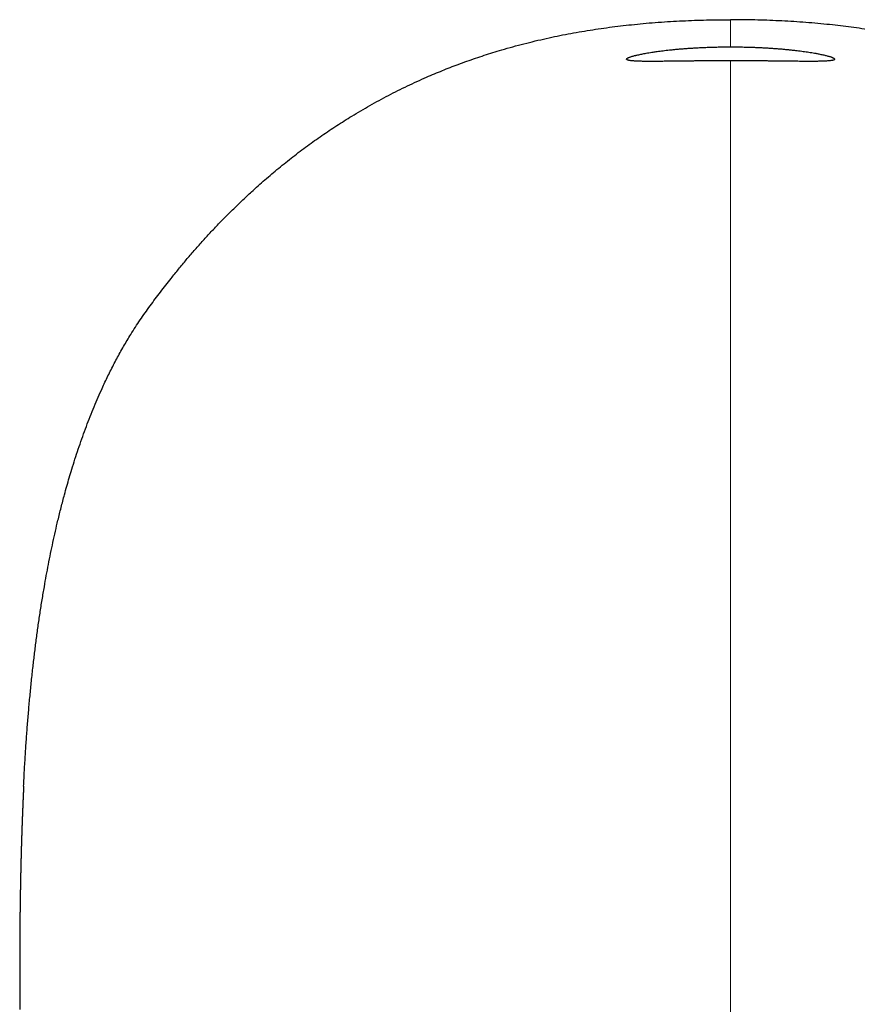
# Model space of a CAD drawing. Header units: millimetres. Extents: x 8 to 559, y 12 to 395.
# Tile 7 of 256: x 269 to 302, y 171 to 209. Entities that reach past the tile are written whole.
import ezdxf

# ---------------------------------------------------------------- set-up
doc = ezdxf.new("R2010")
doc.units = ezdxf.units.MM

msp = doc.modelspace()

# ---------------------------------------------------------------- linework, layer by layer
at = {"color": 7, "linetype": 'Continuous', "lineweight": 30}
for points, knots in [([(269.626, 179.174), (269.636, 179.372), (269.656, 179.779), (269.692, 180.373), (269.73, 180.957), (269.772, 181.521), (269.819, 182.085), (269.87, 182.648), (269.926, 183.211), (269.985, 183.757), (270.047, 184.286), (270.112, 184.797), (270.181, 185.308), (270.256, 185.819), (270.336, 186.329), (270.417, 186.811), (270.498, 187.265), (270.578, 187.691), (270.663, 188.117), (270.752, 188.542), (270.846, 188.966), (270.95, 189.413), (271.066, 189.882), (271.18, 190.319), (271.286, 190.7), (271.38, 191.025), (271.484, 191.372), (271.599, 191.74), (271.727, 192.128), (271.861, 192.515), (272, 192.9), (272.146, 193.282), (272.297, 193.66), (272.452, 194.031), (272.596, 194.356), (272.725, 194.638), (272.84, 194.878), (272.958, 195.119), (273.08, 195.358), (273.205, 195.597), (273.335, 195.835), (273.468, 196.07), (273.605, 196.304), (273.756, 196.552), (273.923, 196.815), (274.106, 197.09), (274.295, 197.362), (274.49, 197.63), (274.687, 197.897), (274.887, 198.162), (275.09, 198.426), (275.322, 198.721), (275.585, 199.047), (275.88, 199.402), (276.182, 199.752), (276.488, 200.099), (276.801, 200.441), (277.114, 200.772), (277.427, 201.093), (277.74, 201.404), (278.059, 201.71), (278.359, 201.99), (278.64, 202.244), (278.902, 202.474), (279.166, 202.7), (279.434, 202.923), (279.705, 203.143), (279.979, 203.359), (280.256, 203.571), (280.535, 203.778), (280.814, 203.98), (281.094, 204.176), (281.377, 204.369), (281.663, 204.557), (281.951, 204.742), (282.26, 204.933), (282.589, 205.131), (282.94, 205.333), (283.294, 205.529), (283.652, 205.719), (284.014, 205.904), (284.38, 206.082), (284.748, 206.255), (285.095, 206.41), (285.421, 206.549), (285.724, 206.674), (286.029, 206.795), (286.343, 206.915), (286.666, 207.033), (286.999, 207.149), (287.333, 207.26), (287.669, 207.366), (288.035, 207.477), (288.432, 207.59), (288.859, 207.703), (289.289, 207.81), (289.716, 207.908), (290.139, 207.998), (290.559, 208.081), (290.98, 208.157), (291.403, 208.227), (291.827, 208.292), (292.252, 208.35), (292.679, 208.402), (293.117, 208.449), (293.566, 208.492), (294.028, 208.529), (294.49, 208.56), (294.953, 208.585), (295.416, 208.604), (295.88, 208.618), (296.344, 208.626), (296.654, 208.627), (296.808, 208.627)], [0, 0, 0, 0, 0.013173, 0.026968, 0.039452, 0.051937, 0.064422, 0.076914, 0.089407, 0.101899, 0.113285, 0.124672, 0.136058, 0.147455, 0.158851, 0.170247, 0.179829, 0.189411, 0.198992, 0.208583, 0.218175, 0.227766, 0.23898, 0.250194, 0.257677, 0.26516, 0.272643, 0.281669, 0.290696, 0.299723, 0.308767, 0.317812, 0.326856, 0.335668, 0.34448, 0.350363, 0.356246, 0.362128, 0.368095, 0.374062, 0.380028, 0.386007, 0.391986, 0.397965, 0.405267, 0.412569, 0.419883, 0.427198, 0.434531, 0.441864, 0.4492, 0.456536, 0.466738, 0.476941, 0.487144, 0.497369, 0.507594, 0.517819, 0.527563, 0.537306, 0.54706, 0.556814, 0.564498, 0.572181, 0.57987, 0.587559, 0.595265, 0.602971, 0.610683, 0.618395, 0.625946, 0.633498, 0.64105, 0.648615, 0.656181, 0.663746, 0.672684, 0.681623, 0.690563, 0.699501, 0.708481, 0.717462, 0.726443, 0.735423, 0.742659, 0.749896, 0.757138, 0.764379, 0.772158, 0.779938, 0.787719, 0.795499, 0.803277, 0.813049, 0.822822, 0.832595, 0.842367, 0.851817, 0.861268, 0.870718, 0.880168, 0.889651, 0.899134, 0.908618, 0.918101, 0.928321, 0.938541, 0.948768, 0.958996, 0.969244, 0.979492, 0.989746, 1, 1, 1, 1]), ([(323.496, 184.861), (323.475, 185.016), (323.437, 185.298), (323.378, 185.705), (323.32, 186.083), (323.259, 186.461), (323.192, 186.857), (323.118, 187.272), (323.036, 187.705), (322.95, 188.137), (322.859, 188.569), (322.764, 189), (322.663, 189.428), (322.558, 189.852), (322.449, 190.274), (322.333, 190.694), (322.212, 191.111), (322.086, 191.524), (321.954, 191.934), (321.817, 192.342), (321.685, 192.714), (321.56, 193.049), (321.444, 193.35), (321.324, 193.648), (321.201, 193.946), (321.072, 194.241), (320.939, 194.536), (320.802, 194.828), (320.653, 195.132), (320.492, 195.447), (320.336, 195.738), (320.195, 195.989), (320.071, 196.203), (319.933, 196.434), (319.78, 196.681), (319.609, 196.943), (319.433, 197.202), (319.232, 197.487), (319.006, 197.796), (318.755, 198.131), (318.508, 198.45), (318.268, 198.755), (318.033, 199.045), (317.794, 199.332), (317.552, 199.617), (317.307, 199.898), (317.045, 200.191), (316.766, 200.494), (316.47, 200.806), (316.168, 201.115), (315.862, 201.418), (315.551, 201.717), (315.252, 201.995), (314.966, 202.254), (314.694, 202.493), (314.418, 202.728), (314.139, 202.96), (313.856, 203.187), (313.57, 203.411), (313.281, 203.631), (312.975, 203.856), (312.654, 204.086), (312.315, 204.318), (311.973, 204.546), (311.626, 204.767), (311.275, 204.983), (310.92, 205.194), (310.561, 205.398), (310.227, 205.58), (309.92, 205.742), (309.639, 205.885), (309.357, 206.024), (309.072, 206.16), (308.786, 206.292), (308.496, 206.421), (308.203, 206.546), (307.907, 206.669), (307.609, 206.787), (307.281, 206.912), (306.923, 207.043), (306.533, 207.178), (306.141, 207.306), (305.746, 207.428), (305.349, 207.544), (304.969, 207.648), (304.606, 207.741), (304.26, 207.825), (303.913, 207.905), (303.565, 207.98), (303.215, 208.05), (302.864, 208.117), (302.513, 208.178), (302.141, 208.239), (301.75, 208.297), (301.338, 208.353), (300.925, 208.403), (300.496, 208.45), (300.051, 208.492), (299.589, 208.529), (299.127, 208.56), (298.664, 208.585), (298.201, 208.604), (297.737, 208.618), (297.273, 208.626), (296.963, 208.627), (296.808, 208.627)], [0, 0, 0, 0, 0.011884, 0.021541, 0.031198, 0.040858, 0.050517, 0.061658, 0.072798, 0.083938, 0.09509, 0.106242, 0.117393, 0.128399, 0.139405, 0.150419, 0.161432, 0.172305, 0.183178, 0.19406, 0.204942, 0.213072, 0.221203, 0.229333, 0.237463, 0.245619, 0.253775, 0.261931, 0.270086, 0.279443, 0.288799, 0.295047, 0.301296, 0.307544, 0.315447, 0.323352, 0.331258, 0.339161, 0.34974, 0.36032, 0.370899, 0.380327, 0.389756, 0.399185, 0.408626, 0.418068, 0.427509, 0.43839, 0.449271, 0.460152, 0.471056, 0.481961, 0.492865, 0.502019, 0.511174, 0.520329, 0.529483, 0.538667, 0.547851, 0.557036, 0.566219, 0.5766, 0.586982, 0.597364, 0.607745, 0.618173, 0.628604, 0.639034, 0.649463, 0.65742, 0.665378, 0.673335, 0.681305, 0.689275, 0.697245, 0.705338, 0.713432, 0.721531, 0.729629, 0.740047, 0.750464, 0.760882, 0.771325, 0.781768, 0.792212, 0.801205, 0.8102, 0.819195, 0.828189, 0.837207, 0.846227, 0.855246, 0.864265, 0.874765, 0.885266, 0.895775, 0.906283, 0.917982, 0.929681, 0.941381, 0.953079, 0.964809, 0.97654, 0.98827, 1, 1, 1, 1]), ([(296.808, 207.047), (296.758, 207.047), (296.657, 207.047), (296.505, 207.046), (296.362, 207.046), (296.229, 207.046), (296.105, 207.045), (295.967, 207.044), (295.815, 207.043), (295.651, 207.042), (295.494, 207.041), (295.343, 207.039), (295.199, 207.038), (295.057, 207.036), (294.914, 207.035), (294.771, 207.033), (294.628, 207.032), (294.505, 207.03), (294.403, 207.029), (294.305, 207.028), (294.198, 207.027), (294.081, 207.026), (293.969, 207.025), (293.858, 207.025), (293.749, 207.025), (293.643, 207.025), (293.554, 207.025), (293.482, 207.026), (293.413, 207.027), (293.337, 207.029), (293.258, 207.031), (293.183, 207.034), (293.115, 207.038), (293.053, 207.043), (292.998, 207.048), (292.949, 207.054), (292.909, 207.06), (292.876, 207.068), (292.85, 207.075), (292.83, 207.084), (292.816, 207.093), (292.809, 207.103), (292.808, 207.115), (292.814, 207.125), (292.823, 207.135), (292.835, 207.144), (292.854, 207.156), (292.88, 207.169), (292.913, 207.182), (292.952, 207.197), (293, 207.212), (293.055, 207.229), (293.109, 207.243), (293.159, 207.256), (293.211, 207.268), (293.274, 207.283), (293.35, 207.299), (293.431, 207.315), (293.519, 207.332), (293.616, 207.349), (293.721, 207.366), (293.817, 207.381), (293.903, 207.394), (293.991, 207.407), (294.094, 207.421), (294.212, 207.436), (294.33, 207.45), (294.457, 207.464), (294.592, 207.478), (294.735, 207.492), (294.864, 207.503), (294.977, 207.512), (295.086, 207.521), (295.211, 207.53), (295.352, 207.539), (295.487, 207.547), (295.615, 207.554), (295.737, 207.559), (295.874, 207.565), (296.026, 207.57), (296.195, 207.575), (296.357, 207.579), (296.512, 207.581), (296.66, 207.582), (296.759, 207.582), (296.808, 207.583)], [0, 0, 0, 0, 0.012077, 0.024157, 0.036234, 0.046245, 0.056258, 0.066268, 0.079796, 0.093325, 0.106933, 0.119338, 0.131752, 0.144167, 0.156572, 0.17001, 0.183454, 0.196892, 0.20537, 0.213847, 0.226296, 0.238754, 0.251211, 0.26366, 0.277144, 0.290635, 0.30412, 0.312627, 0.321134, 0.334404, 0.347679, 0.360948, 0.374407, 0.387865, 0.401489, 0.415113, 0.428818, 0.441269, 0.453729, 0.46619, 0.47864, 0.492131, 0.505628, 0.519119, 0.527632, 0.536145, 0.548533, 0.560931, 0.573328, 0.585716, 0.599137, 0.612564, 0.625984, 0.634451, 0.642919, 0.655321, 0.667734, 0.680146, 0.692549, 0.705984, 0.719425, 0.73286, 0.741336, 0.749812, 0.763034, 0.775245, 0.78746, 0.799671, 0.81317, 0.826674, 0.840173, 0.84869, 0.857206, 0.86934, 0.881479, 0.893613, 0.903671, 0.913732, 0.923791, 0.937384, 0.950978, 0.964653, 0.976434, 0.988219, 1, 1, 1, 1]), ([(296.808, 207.583), (296.859, 207.582), (296.961, 207.582), (297.112, 207.581), (297.255, 207.579), (297.389, 207.576), (297.513, 207.573), (297.652, 207.568), (297.803, 207.563), (297.968, 207.555), (298.125, 207.547), (298.276, 207.538), (298.421, 207.529), (298.562, 207.519), (298.705, 207.507), (298.849, 207.495), (298.993, 207.481), (299.115, 207.469), (299.218, 207.458), (299.315, 207.446), (299.423, 207.433), (299.54, 207.419), (299.652, 207.403), (299.763, 207.387), (299.872, 207.37), (299.978, 207.353), (300.066, 207.337), (300.138, 207.324), (300.207, 207.311), (300.28, 207.296), (300.356, 207.28), (300.424, 207.264), (300.49, 207.248), (300.551, 207.232), (300.608, 207.215), (300.652, 207.201), (300.685, 207.189), (300.714, 207.178), (300.742, 207.166), (300.768, 207.153), (300.787, 207.141), (300.801, 207.128), (300.808, 207.116), (300.809, 207.105), (300.803, 207.096), (300.794, 207.088), (300.781, 207.081), (300.763, 207.074), (300.736, 207.066), (300.704, 207.06), (300.664, 207.053), (300.617, 207.048), (300.562, 207.042), (300.508, 207.039), (300.457, 207.036), (300.405, 207.033), (300.342, 207.031), (300.266, 207.029), (300.185, 207.027), (300.097, 207.026), (300, 207.025), (299.895, 207.025), (299.799, 207.025), (299.712, 207.025), (299.624, 207.026), (299.518, 207.026), (299.393, 207.027), (299.264, 207.029), (299.129, 207.03), (298.988, 207.032), (298.844, 207.033), (298.694, 207.035), (298.547, 207.037), (298.402, 207.038), (298.261, 207.04), (298.126, 207.041), (297.997, 207.042), (297.876, 207.043), (297.739, 207.044), (297.587, 207.045), (297.418, 207.045), (297.256, 207.046), (297.102, 207.046), (296.955, 207.047), (296.857, 207.047), (296.808, 207.047)], [0, 0, 0, 0, 0.012095, 0.024194, 0.036289, 0.046314, 0.056343, 0.066368, 0.079916, 0.093465, 0.107093, 0.119517, 0.131951, 0.144384, 0.156808, 0.170267, 0.183733, 0.197192, 0.205683, 0.214174, 0.226626, 0.239087, 0.251548, 0.263999, 0.277488, 0.290983, 0.304472, 0.312982, 0.321493, 0.334726, 0.346947, 0.359173, 0.371394, 0.384906, 0.398424, 0.411936, 0.420462, 0.428987, 0.441412, 0.453846, 0.46628, 0.478705, 0.492167, 0.505635, 0.519096, 0.527591, 0.536085, 0.548468, 0.56086, 0.573252, 0.585635, 0.59905, 0.61247, 0.625884, 0.634347, 0.64281, 0.655233, 0.667666, 0.680099, 0.692522, 0.705979, 0.719442, 0.732899, 0.741389, 0.749879, 0.763142, 0.776411, 0.789674, 0.803126, 0.816578, 0.830194, 0.84381, 0.857507, 0.869648, 0.881793, 0.893934, 0.903999, 0.914066, 0.924131, 0.937734, 0.951337, 0.965021, 0.97668, 0.988342, 1, 1, 1, 1]), ([(269.626, 179.174), (269.626, 179.173), (269.626, 179.168), (269.625, 179.158), (269.625, 179.143), (269.624, 179.126), (269.623, 179.108), (269.622, 179.091), (269.621, 179.076), (269.621, 179.062), (269.62, 179.048), (269.619, 179.033), (269.619, 179.02), (269.618, 179.007), (269.618, 178.994), (269.617, 178.978), (269.616, 178.961), (269.615, 178.942), (269.614, 178.922), (269.613, 178.903), (269.613, 178.885), (269.612, 178.868), (269.611, 178.853), (269.611, 178.839), (269.61, 178.825), (269.609, 178.809), (269.608, 178.79), (269.607, 178.769), (269.606, 178.747), (269.606, 178.725), (269.605, 178.705), (269.604, 178.687), (269.603, 178.672), (269.603, 178.659), (269.602, 178.646), (269.601, 178.632), (269.601, 178.617), (269.6, 178.6), (269.599, 178.58), (269.598, 178.558), (269.597, 178.535), (269.596, 178.513), (269.596, 178.495), (269.595, 178.481), (269.595, 178.469), (269.594, 178.458), (269.594, 178.447), (269.593, 178.436), (269.593, 178.424), (269.592, 178.412), (269.592, 178.398), (269.591, 178.383), (269.59, 178.366), (269.59, 178.347), (269.589, 178.328), (269.588, 178.31), (269.587, 178.295), (269.587, 178.281), (269.586, 178.268), (269.586, 178.255), (269.585, 178.242), (269.585, 178.227), (269.584, 178.209), (269.583, 178.189), (269.582, 178.168), (269.582, 178.148), (269.581, 178.128), (269.58, 178.111), (269.58, 178.096), (269.579, 178.081), (269.578, 178.068), (269.578, 178.054), (269.577, 178.039), (269.577, 178.021), (269.576, 178.001), (269.575, 177.979), (269.574, 177.956), (269.573, 177.934), (269.573, 177.913), (269.572, 177.895), (269.571, 177.88), (269.571, 177.866), (269.57, 177.852), (269.57, 177.839), (269.569, 177.824), (269.569, 177.807), (269.568, 177.789), (269.567, 177.77), (269.567, 177.751), (269.566, 177.732), (269.565, 177.715), (269.565, 177.701), (269.564, 177.687), (269.564, 177.675), (269.564, 177.663), (269.563, 177.651), (269.563, 177.638), (269.562, 177.623), (269.562, 177.606), (269.561, 177.587), (269.56, 177.565), (269.559, 177.543), (269.559, 177.521), (269.558, 177.501), (269.557, 177.483), (269.557, 177.467), (269.556, 177.452), (269.556, 177.437), (269.555, 177.421), (269.555, 177.403), (269.554, 177.384), (269.553, 177.361), (269.552, 177.337), (269.552, 177.313), (269.551, 177.292), (269.55, 177.275), (269.55, 177.262), (269.55, 177.25), (269.549, 177.237), (269.549, 177.225), (269.548, 177.212), (269.548, 177.197), (269.547, 177.18), (269.547, 177.161), (269.546, 177.14), (269.546, 177.119), (269.545, 177.099), (269.544, 177.079), (269.544, 177.06), (269.543, 177.044), (269.543, 177.03), (269.542, 177.017), (269.542, 177.005), (269.542, 176.992), (269.541, 176.979), (269.541, 176.964), (269.54, 176.948), (269.54, 176.93), (269.539, 176.91), (269.539, 176.888), (269.538, 176.866), (269.537, 176.844), (269.537, 176.825), (269.536, 176.806), (269.536, 176.787), (269.535, 176.768), (269.534, 176.745), (269.534, 176.723), (269.533, 176.702), (269.533, 176.682), (269.532, 176.662), (269.532, 176.643), (269.531, 176.626), (269.531, 176.611), (269.53, 176.599), (269.53, 176.588), (269.53, 176.577), (269.529, 176.565), (269.529, 176.553), (269.529, 176.54), (269.528, 176.527), (269.528, 176.511), (269.528, 176.492), (269.527, 176.472), (269.526, 176.45), (269.526, 176.428), (269.525, 176.407), (269.525, 176.388), (269.524, 176.372), (269.524, 176.359), (269.524, 176.347), (269.524, 176.338), (269.523, 176.328), (269.523, 176.318), (269.523, 176.309), (269.523, 176.299), (269.522, 176.288), (269.522, 176.275), (269.522, 176.258), (269.521, 176.237), (269.52, 176.215), (269.52, 176.192), (269.519, 176.17), (269.519, 176.15), (269.518, 176.131), (269.518, 176.115), (269.518, 176.099), (269.517, 176.084), (269.517, 176.07), (269.517, 176.054), (269.516, 176.037), (269.516, 176.018), (269.515, 175.996), (269.515, 175.973), (269.514, 175.949), (269.514, 175.926), (269.513, 175.905), (269.513, 175.883), (269.512, 175.864), (269.512, 175.846), (269.512, 175.83), (269.511, 175.815), (269.511, 175.799), (269.511, 175.782), (269.51, 175.763), (269.51, 175.742), (269.509, 175.72), (269.509, 175.698), (269.508, 175.675), (269.508, 175.653), (269.507, 175.63), (269.507, 175.609), (269.507, 175.589), (269.506, 175.568), (269.506, 175.548), (269.505, 175.528), (269.505, 175.508), (269.504, 175.485), (269.504, 175.461), (269.504, 175.438), (269.503, 175.415), (269.503, 175.393), (269.502, 175.372), (269.502, 175.352), (269.502, 175.333), (269.501, 175.314), (269.501, 175.294), (269.501, 175.272), (269.5, 175.248), (269.5, 175.221), (269.499, 175.192), (269.499, 175.165), (269.498, 175.141), (269.498, 175.119), (269.498, 175.099), (269.497, 175.082), (269.497, 175.066), (269.497, 175.05), (269.496, 175.036), (269.496, 175.024), (269.496, 175.012), (269.496, 174.999), (269.496, 174.983), (269.495, 174.965), (269.495, 174.946), (269.495, 174.925), (269.494, 174.902), (269.494, 174.879), (269.494, 174.858), (269.493, 174.841), (269.493, 174.825), (269.493, 174.811), (269.493, 174.797), (269.493, 174.784), (269.492, 174.769), (269.492, 174.754), (269.492, 174.736), (269.492, 174.714), (269.491, 174.69), (269.491, 174.664), (269.49, 174.639), (269.49, 174.616), (269.49, 174.597), (269.49, 174.581), (269.489, 174.567), (269.489, 174.556), (269.489, 174.542), (269.489, 174.527), (269.489, 174.51), (269.488, 174.493), (269.488, 174.475), (269.488, 174.456), (269.488, 174.435), (269.487, 174.412), (269.487, 174.387), (269.487, 174.362), (269.487, 174.337), (269.486, 174.312), (269.486, 174.289), (269.486, 174.265), (269.485, 174.245), (269.485, 174.226), (269.485, 174.209), (269.485, 174.195), (269.485, 174.182), (269.485, 174.168), (269.484, 174.151), (269.484, 174.13), (269.484, 174.107), (269.484, 174.083), (269.483, 174.059), (269.483, 174.036), (269.483, 174.014), (269.483, 173.996), (269.483, 173.98), (269.482, 173.967), (269.482, 173.954), (269.482, 173.942), (269.482, 173.928), (269.482, 173.912), (269.482, 173.894), (269.482, 173.873), (269.481, 173.85), (269.481, 173.825), (269.481, 173.797), (269.481, 173.768), (269.48, 173.74), (269.48, 173.713), (269.48, 173.689), (269.48, 173.667), (269.48, 173.647), (269.48, 173.629), (269.479, 173.612), (269.479, 173.595), (269.479, 173.576), (269.479, 173.556), (269.479, 173.533), (269.479, 173.507), (269.478, 173.478), (269.478, 173.449), (269.478, 173.42), (269.478, 173.392), (269.478, 173.368), (269.478, 173.345), (269.477, 173.325), (269.477, 173.307), (269.477, 173.289), (269.477, 173.271), (269.477, 173.254), (269.477, 173.238), (269.477, 173.221), (269.477, 173.201), (269.477, 173.18), (269.476, 173.155), (269.476, 173.127), (269.476, 173.098), (269.476, 173.069), (269.476, 173.043), (269.476, 173.02), (269.476, 172.998), (269.476, 172.98), (269.476, 172.963), (269.476, 172.947), (269.475, 172.931), (269.475, 172.915), (269.475, 172.898), (269.475, 172.878), (269.475, 172.856), (269.475, 172.829), (269.475, 172.799), (269.475, 172.766), (269.475, 172.734), (269.475, 172.704), (269.475, 172.678), (269.475, 172.655), (269.475, 172.635), (269.475, 172.616), (269.475, 172.598), (269.474, 172.58), (269.474, 172.561), (269.474, 172.54), (269.474, 172.517), (269.474, 172.491), (269.474, 172.463), (269.474, 172.433), (269.474, 172.403), (269.474, 172.374), (269.474, 172.346), (269.474, 172.321), (269.474, 172.296), (269.474, 172.271), (269.474, 172.244), (269.474, 172.217), (269.474, 172.189), (269.474, 172.158), (269.474, 172.125), (269.474, 172.089), (269.474, 172.052), (269.474, 172.017), (269.474, 171.984), (269.474, 171.954), (269.474, 171.926), (269.474, 171.9), (269.474, 171.876), (269.474, 171.854), (269.475, 171.833), (269.475, 171.811), (269.475, 171.789), (269.475, 171.764), (269.475, 171.736), (269.475, 171.705), (269.475, 171.673), (269.475, 171.639), (269.475, 171.605), (269.475, 171.574), (269.475, 171.548), (269.475, 171.527), (269.475, 171.508), (269.475, 171.492), (269.476, 171.474), (269.476, 171.455), (269.476, 171.435), (269.476, 171.414), (269.476, 171.392), (269.476, 171.368), (269.476, 171.341), (269.476, 171.303), (269.476, 171.255), (269.477, 171.197), (269.477, 171.145), (269.477, 171.1), (269.477, 171.063), (269.478, 171.029), (269.478, 170.999), (269.478, 170.971), (269.478, 170.946), (269.478, 170.918), (269.479, 170.885), (269.479, 170.847), (269.479, 170.804), (269.479, 170.761), (269.48, 170.72), (269.48, 170.683), (269.48, 170.649), (269.481, 170.618), (269.481, 170.599), (269.481, 170.59)], [0, 0, 0, 0, 0.000152, 0.001738, 0.003576, 0.005666, 0.007918, 0.00995, 0.011718, 0.013224, 0.015073, 0.016792, 0.018381, 0.019883, 0.021398, 0.023208, 0.025315, 0.027713, 0.030083, 0.032236, 0.034497, 0.036532, 0.038367, 0.040001, 0.041569, 0.043442, 0.045661, 0.048226, 0.05092, 0.053547, 0.056073, 0.058129, 0.059941, 0.061508, 0.062923, 0.064514, 0.066308, 0.068307, 0.070736, 0.073389, 0.076249, 0.078895, 0.081142, 0.082711, 0.084022, 0.085305, 0.086622, 0.087973, 0.089358, 0.090788, 0.092416, 0.094242, 0.096266, 0.098439, 0.100952, 0.103103, 0.104892, 0.106433, 0.107972, 0.109489, 0.111017, 0.112811, 0.115009, 0.117311, 0.119904, 0.122388, 0.124644, 0.126679, 0.128538, 0.130228, 0.13175, 0.133343, 0.135164, 0.137275, 0.139677, 0.1423, 0.144999, 0.147776, 0.150272, 0.152407, 0.154212, 0.155774, 0.157369, 0.159006, 0.160692, 0.162616, 0.164861, 0.167089, 0.169508, 0.171747, 0.17374, 0.175484, 0.176999, 0.178446, 0.179868, 0.181329, 0.182788, 0.184495, 0.186511, 0.188837, 0.191423, 0.194109, 0.196725, 0.199178, 0.201343, 0.20322, 0.204818, 0.206658, 0.20859, 0.210615, 0.212878, 0.215501, 0.218487, 0.221519, 0.224132, 0.225888, 0.227404, 0.228872, 0.230338, 0.231826, 0.233338, 0.235075, 0.23708, 0.239351, 0.241808, 0.244292, 0.246771, 0.249173, 0.25136, 0.253272, 0.25491, 0.256375, 0.257859, 0.259367, 0.2609, 0.262551, 0.264461, 0.266631, 0.269061, 0.271515, 0.274401, 0.276915, 0.279135, 0.281384, 0.283507, 0.285739, 0.288394, 0.291471, 0.293613, 0.295927, 0.298407, 0.300749, 0.302771, 0.304473, 0.305854, 0.306991, 0.308408, 0.309834, 0.311271, 0.312717, 0.314335, 0.316156, 0.318315, 0.320809, 0.323423, 0.325999, 0.328474, 0.330699, 0.332623, 0.334245, 0.335452, 0.336602, 0.337749, 0.338892, 0.340032, 0.341168, 0.342344, 0.343812, 0.345852, 0.34831, 0.351141, 0.353866, 0.35647, 0.358824, 0.360953, 0.362985, 0.36476, 0.36644, 0.368164, 0.369931, 0.371892, 0.374145, 0.37672, 0.379603, 0.382414, 0.384977, 0.387677, 0.390132, 0.392429, 0.394572, 0.396302, 0.398103, 0.399976, 0.401971, 0.404214, 0.406663, 0.409347, 0.411955, 0.414337, 0.417242, 0.419852, 0.422308, 0.424631, 0.427032, 0.429568, 0.431702, 0.434105, 0.436783, 0.439698, 0.442463, 0.444979, 0.447674, 0.450156, 0.452488, 0.454694, 0.456947, 0.459238, 0.461684, 0.464524, 0.467778, 0.471245, 0.474425, 0.477309, 0.479887, 0.482153, 0.484091, 0.485962, 0.487835, 0.489709, 0.490801, 0.492111, 0.493684, 0.495522, 0.497624, 0.499948, 0.502219, 0.505177, 0.507911, 0.510295, 0.512314, 0.514088, 0.515695, 0.517301, 0.518908, 0.520514, 0.522268, 0.52435, 0.526855, 0.529767, 0.532845, 0.536016, 0.53857, 0.540789, 0.542671, 0.544217, 0.545506, 0.54678, 0.548781, 0.550785, 0.552842, 0.554821, 0.55703, 0.559468, 0.562132, 0.565022, 0.568099, 0.57101, 0.573675, 0.576681, 0.579354, 0.581706, 0.583881, 0.586064, 0.587479, 0.588898, 0.590496, 0.592482, 0.594855, 0.597562, 0.600409, 0.603231, 0.606004, 0.608531, 0.610685, 0.612468, 0.613931, 0.615355, 0.616779, 0.618203, 0.620197, 0.622313, 0.624701, 0.627364, 0.630321, 0.633519, 0.63696, 0.640262, 0.64334, 0.646223, 0.648774, 0.650988, 0.653006, 0.655025, 0.657009, 0.659013, 0.66131, 0.663994, 0.667097, 0.670392, 0.673855, 0.677326, 0.680484, 0.683321, 0.685883, 0.688201, 0.690295, 0.692341, 0.694388, 0.696436, 0.698119, 0.700073, 0.702308, 0.704817, 0.707451, 0.710901, 0.714438, 0.717759, 0.72074, 0.723401, 0.725836, 0.728058, 0.72988, 0.731699, 0.733519, 0.73534, 0.73725, 0.739483, 0.742053, 0.74491, 0.748646, 0.752514, 0.75627, 0.759686, 0.762766, 0.765285, 0.767546, 0.76965, 0.771754, 0.773859, 0.775944, 0.778284, 0.780953, 0.783932, 0.787179, 0.790621, 0.794136, 0.797494, 0.800688, 0.803605, 0.80617, 0.80928, 0.812308, 0.815316, 0.818495, 0.822006, 0.825794, 0.829925, 0.834183, 0.83844, 0.842028, 0.845441, 0.848651, 0.85162, 0.854326, 0.856865, 0.859258, 0.861652, 0.864136, 0.866968, 0.870163, 0.873647, 0.877387, 0.881303, 0.885215, 0.889085, 0.891812, 0.89417, 0.896169, 0.898033, 0.899843, 0.902176, 0.904456, 0.906824, 0.909292, 0.911918, 0.914947, 0.91839, 0.924927, 0.931475, 0.938007, 0.942595, 0.946774, 0.950576, 0.954148, 0.956956, 0.95978, 0.96287, 0.966308, 0.970981, 0.975853, 0.980762, 0.98567, 0.989526, 0.993381, 0.996961, 1, 1, 1, 1])]:
    msp.add_open_spline(points, degree=3, knots=knots, dxfattribs=at)
at = {"color": 252, "linetype": 'Continuous', "lineweight": 0}
for points, knots in [([(296.808, 208.627), (296.808, 208.59), (296.808, 208.514), (296.808, 208.396), (296.808, 208.274), (296.808, 208.147), (296.808, 208.015), (296.808, 207.878), (296.808, 207.734), (296.808, 207.633), (296.808, 207.583)], [0, 0, 0, 0, 0.124996, 0.249992, 0.374988, 0.499984, 0.624988, 0.749992, 0.874996, 1, 1, 1, 1]), ([(296.808, 207.047), (296.808, 207.017), (296.808, 206.946), (296.808, 206.832), (296.808, 206.702), (296.808, 206.566), (296.808, 206.423), (296.808, 206.272), (296.808, 206.115), (296.808, 205.963), (296.808, 205.816), (296.808, 205.675), (296.808, 205.529), (296.808, 205.378), (296.808, 205.226), (296.808, 205.074), (296.808, 204.921), (296.808, 204.762), (296.808, 204.598), (296.808, 204.429), (296.808, 204.253), (296.808, 204.077), (296.808, 203.901), (296.808, 203.726), (296.808, 203.545), (296.808, 203.358), (296.808, 203.165), (296.808, 202.965), (296.808, 202.771), (296.808, 202.583), (296.808, 202.402), (296.808, 202.217), (296.808, 202.026), (296.808, 201.83), (296.808, 201.628), (296.808, 201.425), (296.808, 201.221), (296.808, 201.017), (296.808, 200.807), (296.808, 200.592), (296.808, 200.371), (296.808, 200.143), (296.808, 199.913), (296.808, 199.681), (296.808, 199.446), (296.808, 199.205), (296.808, 198.974), (296.808, 198.754), (296.808, 198.546), (296.808, 198.333), (296.808, 198.116), (296.808, 197.899), (296.808, 197.684), (296.808, 197.471), (296.808, 197.253), (296.808, 197.03), (296.808, 196.802), (296.808, 196.569), (296.808, 196.33), (296.808, 196.087), (296.808, 195.837), (296.808, 195.59), (296.808, 195.345), (296.808, 195.103), (296.808, 194.856), (296.808, 194.605), (296.808, 194.348), (296.808, 194.086), (296.808, 193.818), (296.808, 193.545), (296.808, 193.267), (296.808, 192.988), (296.808, 192.708), (296.808, 192.427), (296.808, 192.142), (296.808, 191.851), (296.808, 191.555), (296.808, 191.254), (296.808, 190.947), (296.808, 190.635), (296.808, 190.317), (296.808, 189.991), (296.808, 189.657), (296.808, 189.313), (296.808, 188.964), (296.808, 188.61), (296.808, 188.25), (296.808, 187.886), (296.808, 187.516), (296.808, 187.139), (296.808, 186.756), (296.808, 186.367), (296.808, 185.973), (296.808, 185.585), (296.808, 185.204), (296.808, 184.83), (296.808, 184.452), (296.808, 184.071), (296.808, 183.685), (296.808, 183.295), (296.808, 182.901), (296.808, 182.504), (296.808, 182.103), (296.808, 181.691), (296.808, 181.267), (296.808, 180.832), (296.808, 180.393), (296.808, 179.951), (296.808, 179.505), (296.808, 179.056), (296.808, 178.603), (296.808, 178.146), (296.808, 177.688), (296.808, 177.213), (296.808, 176.724), (296.808, 176.219), (296.808, 175.712), (296.808, 175.201), (296.808, 174.687), (296.808, 174.171), (296.808, 173.651), (296.808, 173.129), (296.808, 172.604), (296.808, 172.077), (296.808, 171.547), (296.808, 171.014), (296.808, 170.479), (296.808, 169.942), (296.808, 169.358), (296.808, 168.726), (296.808, 168.047), (296.808, 167.365), (296.808, 166.681), (296.808, 165.997), (296.808, 165.312), (296.808, 164.625), (296.808, 163.936), (296.808, 163.245), (296.808, 162.552), (296.808, 161.857), (296.808, 161.128), (296.808, 160.365), (296.808, 159.567), (296.808, 158.768), (296.808, 157.966), (296.808, 157.164), (296.808, 156.359), (296.808, 155.513), (296.808, 154.623), (296.808, 153.69), (296.808, 152.756), (296.808, 151.82), (296.808, 150.883), (296.808, 150.258), (296.808, 149.945)], [0, 0, 0, 0, 0.010426, 0.02433, 0.038233, 0.052136, 0.066476, 0.080816, 0.095156, 0.109495, 0.12097, 0.132445, 0.143921, 0.155396, 0.166871, 0.177352, 0.187835, 0.198317, 0.208799, 0.219281, 0.229763, 0.240245, 0.249687, 0.25913, 0.268573, 0.278016, 0.287458, 0.296901, 0.306343, 0.314146, 0.321949, 0.329753, 0.337557, 0.345361, 0.353164, 0.360967, 0.368265, 0.375564, 0.382863, 0.390162, 0.397461, 0.40476, 0.412058, 0.419018, 0.425978, 0.432937, 0.439897, 0.445472, 0.451046, 0.456621, 0.462196, 0.46777, 0.472871, 0.477973, 0.483074, 0.488176, 0.493277, 0.498389, 0.503501, 0.508613, 0.513725, 0.518836, 0.52349, 0.528144, 0.532798, 0.537452, 0.542106, 0.546772, 0.551439, 0.556106, 0.560772, 0.565439, 0.569892, 0.574346, 0.5788, 0.583254, 0.587708, 0.592177, 0.596646, 0.601115, 0.605584, 0.610053, 0.614668, 0.619284, 0.623899, 0.628514, 0.633129, 0.637744, 0.64236, 0.646975, 0.651639, 0.656304, 0.660968, 0.665632, 0.669904, 0.674175, 0.678447, 0.682719, 0.68699, 0.691276, 0.695562, 0.699848, 0.704134, 0.708419, 0.71296, 0.717501, 0.722042, 0.726583, 0.731123, 0.735677, 0.740232, 0.744786, 0.749341, 0.753895, 0.758814, 0.763733, 0.768652, 0.773571, 0.77849, 0.783421, 0.788352, 0.793283, 0.798214, 0.803145, 0.808095, 0.813045, 0.817995, 0.822945, 0.827895, 0.834092, 0.84029, 0.846488, 0.852685, 0.858847, 0.86501, 0.871172, 0.877334, 0.883503, 0.889672, 0.895841, 0.90201, 0.909047, 0.916084, 0.923121, 0.930159, 0.937196, 0.944233, 0.95127, 0.959391, 0.967513, 0.975635, 0.983757, 0.991879, 1, 1, 1, 1])]:
    msp.add_open_spline(points, degree=3, knots=knots, dxfattribs=at)

doc.saveas('drawing.dxf')
